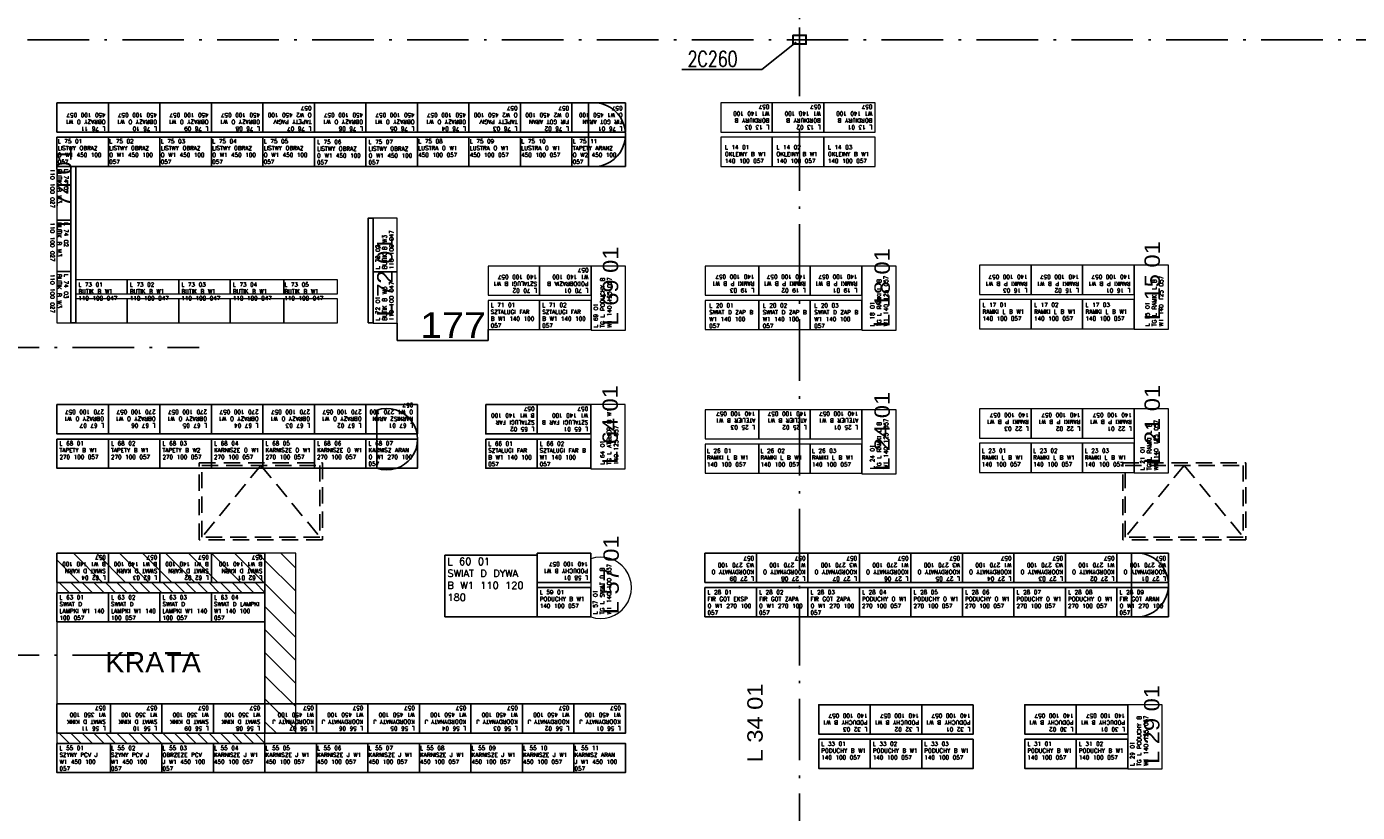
# Model space of a CAD drawing. Extents: x 153948 to 285449, y -89387 to -60195.
# Tile 15 of 101: x 249014 to 251608, y -81786 to -80254. Entities that reach past the tile are written whole.
import ezdxf

# ---------------------------------------------------------------- set-up
doc = ezdxf.new("R2010")
doc.units = 0
doc.header["$LTSCALE"] = 100
doc.header["$MEASUREMENT"] = 0
doc.header["$PDMODE"] = 1
doc.linetypes.add('ACAD_ISO10W100', pattern=[18.5, 12, -3, 0.5, -3])
doc.linetypes.add('HIDDEN2', pattern=[4.7625, 3.175, -1.5875])
doc.layers.get('0').update_dxf_attribs({"linetype": 'CONTINUOUS'})
doc.layers.get('DEFPOINTS').update_dxf_attribs({"linetype": 'CONTINUOUS'})
for name, color, linetype in [('1', 2, 'CONTINUOUS'), ('G 57 100 140', 2, 'CONTINUOUS'), ('K-STA', 2, 'CONTINUOUS'), ('krata', 7, 'CONTINUOUS'), ('mago', 7, 'CONTINUOUS'), ('OSIE', 8, 'ACAD_ISO10W100'), ('R140', 2, 'CONTINUOUS'), ('R350', 3, 'CONTINUOUS'), ('R450', 1, 'CONTINUOUS'), ('RAK 270', 5, 'CONTINUOUS'), ('RAK 450', 1, 'CONTINUOUS'), ('RS Minimasa VBA', 7, 'CONTINUOUS'), ('TEXT', 11, 'CONTINUOUS'), ('ŚWIETLIK', 2, 'CONTINUOUS')]:
    doc.layers.add(name, color=color, linetype=linetype)
doc.layers.add('RAK 140', color=2, linetype='CONTINUOUS', lineweight=9)
doc.layers.add('RS KRATA', color=4, linetype='CONTINUOUS', lineweight=9)
doc.layers.add('RAK_140', color=2, linetype='CONTINUOUS', true_color=0xffff00)
doc.styles.add('arial', font='arial.ttf', dxfattribs={"width": 1.1})
doc.styles.get("Standard").update_dxf_attribs({"font": 'txt.shx'})
doc.styles.add('TXT3', font='SIMPLEX.SHX', dxfattribs={"width": 0.75, "height": 40})
doc.dimstyles.new('srodek', dxfattribs={"dimscale": 100, "dimtxt": 0.5, "dimasz": 0.002, "dimexe": 0, "dimexo": 0, "dimgap": 0.05, "dimtad": 1, "dimjust": 2, "dimrnd": 0.5, "dimzin": 12, "dimtxsty": 'arial', "dimblk": 'ARCHTICK', "dimcen": 0.002, "dimclrt": 7, "dimazin": 0, "dimtfac": 1, "dimtix": 1, "dimtofl": 0, "dimtmove": 2, "dimatfit": 3, "dimldrblk": 'DOT', "dimfxl": 1, "dimtolj": 1, "dimtzin": 0, "dimarcsym": 0})
pattern_1 = [(135, (211667.914, -114114.422), (-22.45064, -22.45064), [])]

# ---------------------------------------------------------------- blocks, each defined once
blk = doc.blocks.new('SC260X2')
at = {"layer": '1'}
for points in [[(-13, 9), (-13, 0), (-12.4, 0), (-12.1, 7, -0.401015), (-11.1, 7.9), (11.1, 7.9, -0.401015), (12.1, 7), (12.4, 0), (13, 0), (13, 9)], [(-13, -9), (-13, 0), (-12.4, 0), (-12.1, -7, 0.401015), (-11.1, -7.9), (11.1, -7.9, 0.401015), (12.1, -7), (12.4, 0), (13, 0), (13, -9)]]:
    blk.add_lwpolyline(points, format="xyb", close=True, dxfattribs=at)
blk = doc.blocks.new('_ARCHTICK')
at = {"color": 0, "linetype": 'ByBlock', "const_width": 0.15}
blk.add_lwpolyline([(-0.5, -0.5), (0.5, 0.5)], dxfattribs=at)
blk = doc.blocks.new('*D824')
at = {"color": 0, "lineweight": -2, "transparency": 16777216}
for p, q in [((249736.3, -80832.3), (249736.3, -80866.1)), ((249913.4, -80844.9), (249913.4, -80866.1)), ((249736.3, -80866.1), (249913.4, -80866.1))]:
    blk.add_line(p, q, dxfattribs=at)
at = {"layer": 'DEFPOINTS', "color": 0, "transparency": 16777216}
for p in [(249736.3, -80832.3), (249913.4, -80844.9), (249913.4, -80866.1)]:
    blk.add_point(p, dxfattribs=at)
at = {"color": 0, "lineweight": -2, "transparency": 16777216, "xscale": 0.2, "yscale": 0.2, "zscale": 0.2, "rotation": 180}
blk.add_blockref('_ARCHTICK', (249736.3, -80866.1), dxfattribs=at)
at = {"color": 0, "lineweight": -2, "transparency": 16777216, "xscale": 0.2, "yscale": 0.2, "zscale": 0.2}
blk.add_blockref('_ARCHTICK', (249913.4, -80866.1), dxfattribs=at)
at = {"color": 7, "transparency": 16777216, "insert": (249845, -80836), "char_height": 50, "attachment_point": 5, "style": 'arial'}
blk.add_mtext('\\A1;177', dxfattribs=at)
blk = doc.blocks.new('_Dot')
at = {"color": 0, "linetype": 'ByBlock', "lineweight": -2}
blk.add_line((-0.5, 0), (-1, 0), dxfattribs=at)
at = {"color": 0, "linetype": 'ByBlock', "const_width": 0.5}
blk.add_lwpolyline([(-0.25, 0, 1), (0.25, 0, 1)], format="xyb", close=True, dxfattribs=at)

msp = doc.modelspace()

# ---------------------------------------------------------------- hatches: boundary and pattern name
at = {"layer": 'RS KRATA'}
h = msp.add_hatch(dxfattribs=at)
h.set_pattern_fill('ANSI31', color=256, scale=10, angle=90, style=0)
h.set_pattern_definition(pattern_1)
h.paths.add_polyline_path([(249072.77, -81280.82), (249478.37, -81280.82), (249478.37, -81337.82), (249072.77, -81337.82)])
h = msp.add_hatch(dxfattribs=at)
h.set_pattern_fill('ANSI31', color=256, scale=10, angle=90, style=0)
h.set_pattern_definition(pattern_1)
h.paths.add_polyline_path([(249538.37, -81280.82), (249478.37, -81280.82), (249478.37, -81631.74), (249538.37, -81631.74)])
h = msp.add_hatch(dxfattribs=at)
h.set_pattern_fill('ANSI31', color=6, scale=5, angle=90, style=0)
h.set_pattern_definition([(135, (211129.481, -111033.699), (-11.22532, -11.22532), [])])
h.paths.add_polyline_path([(249072.77, -81357.82), (249478.37, -81357.82), (249478.37, -81337.82), (249072.77, -81337.82)])
h = msp.add_hatch(dxfattribs=at)
h.set_pattern_fill('ANSI31', color=6, scale=5, angle=90, style=0)
h.set_pattern_definition([(135, (211129.481, -111327.614), (-11.22532, -11.22532), [])])
h.paths.add_polyline_path([(249072.77, -81651.74), (249478.37, -81651.74), (249478.37, -81631.74), (249072.77, -81631.74)])

# ---------------------------------------------------------------- linework, layer by layer
at = {"layer": 'G 57 100 140', "extrusion": (0, -1.22465e-16, -1)}
for points in [[(-249099.77, -80831.94), (-249109.53, -80831.94), (-249109.53, -80526.74), (-249099.77, -80526.74)], [(-249679.53, -80831.94), (-249689.29, -80831.94), (-249689.29, -80627.54), (-249679.53, -80627.54)]]:
    msp.add_lwpolyline(points, close=True, dxfattribs=at)
at = {"layer": 'krata', "extrusion": (0, -1.22465e-16, -1)}
msp.add_line((249136.77, -81631.74), (249078.58, -81631.74), dxfattribs=at)
at = {"layer": 'OSIE', "ltscale": 0.1}
for p, q in [((250520.4, -86679.55), (250520.4, -73374.65)), ((247720.4, -80279.55), (263229.19, -80279.55)), ((248363.17, -80879.55), (249349.98, -80879.55)), ((248363.17, -81479.55), (249349.98, -81479.55))]:
    msp.add_line(p, q, dxfattribs=at)
at = {"layer": 'OSIE', "ltscale": 0.5}
msp.add_line((250520.4, -80292.33), (250520.4, -80255.71), dxfattribs=at)
msp.add_line((250520.4, -80292.33), (250520.4, -80255.71), dxfattribs=at)
at = {"layer": 'R140', "extrusion": (0, -1.22465e-16, -1)}
for points in [[(-249908.65, -80991.14), (-250009.05, -80991.14), (-250009.05, -81048.14), (-249908.65, -81048.14)], [(-250009.05, -80991.14), (-250113.45, -80991.14), (-250113.45, -81048.14), (-250009.05, -81048.14)], [(-249908.65, -81058.14), (-250009.05, -81058.14), (-250009.05, -81115.14), (-249908.65, -81115.14)], [(-250009.05, -81058.14), (-250113.45, -81058.14), (-250113.45, -81115.14), (-250009.05, -81115.14)], [(-249072.77, -81280.82), (-249173.17, -81280.82), (-249173.17, -81337.82), (-249072.77, -81337.82)], [(-249173.17, -81280.82), (-249273.57, -81280.82), (-249273.57, -81337.82), (-249173.17, -81337.82)], [(-249273.57, -81280.82), (-249373.97, -81280.82), (-249373.97, -81337.82), (-249273.57, -81337.82)], [(-249373.97, -81280.82), (-249478.37, -81280.82), (-249478.37, -81337.82), (-249373.97, -81337.82)], [(-249829.05, -81284.82), (-250009.05, -81284.82), (-250009.05, -81404.82), (-249829.05, -81404.82)], [(-250009.05, -81280.82), (-250113.45, -81280.82), (-250113.45, -81337.82), (-250009.05, -81337.82)], [(-250009.05, -81347.82), (-250113.45, -81347.82), (-250113.45, -81404.82), (-250009.05, -81404.82)], [(-249072.77, -81357.82), (-249173.17, -81357.82), (-249173.17, -81414.82), (-249072.77, -81414.82)], [(-249173.17, -81357.82), (-249273.57, -81357.82), (-249273.57, -81414.82), (-249173.17, -81414.82)], [(-249273.57, -81357.82), (-249373.97, -81357.82), (-249373.97, -81414.82), (-249273.57, -81414.82)], [(-249373.97, -81357.82), (-249478.37, -81357.82), (-249478.37, -81414.82), (-249373.97, -81414.82)]]:
    msp.add_lwpolyline(points, close=True, dxfattribs=at)
at = {"layer": 'R350', "extrusion": (0, -1.22465e-16, -1)}
for points in [[(-249072.77, -81574.74), (-249177.17, -81574.74), (-249177.17, -81631.74), (-249072.77, -81631.74)], [(-249177.17, -81574.74), (-249277.57, -81574.74), (-249277.57, -81631.74), (-249177.17, -81631.74)], [(-249277.57, -81574.74), (-249377.97, -81574.74), (-249377.97, -81631.74), (-249277.57, -81631.74)], [(-249377.97, -81574.74), (-249478.37, -81574.74), (-249478.37, -81631.74), (-249377.97, -81631.74)]]:
    msp.add_lwpolyline(points, close=True, dxfattribs=at)
at = {"layer": 'R450', "extrusion": (0, -1.22465e-16, -1)}
for points in [[(-249072.77, -80402.74), (-249173.17, -80402.74), (-249173.17, -80459.74), (-249072.77, -80459.74)], [(-249173.17, -80402.74), (-249273.57, -80402.74), (-249273.57, -80459.74), (-249173.17, -80459.74)], [(-249273.57, -80402.74), (-249373.97, -80402.74), (-249373.97, -80459.74), (-249273.57, -80459.74)], [(-249373.97, -80402.74), (-249474.37, -80402.74), (-249474.37, -80459.74), (-249373.97, -80459.74)], [(-249474.37, -80402.74), (-249574.77, -80402.74), (-249574.77, -80459.74), (-249474.37, -80459.74)], [(-249574.77, -80402.74), (-249675.17, -80402.74), (-249675.17, -80459.74), (-249574.77, -80459.74)], [(-249675.17, -80402.74), (-249775.57, -80402.74), (-249775.57, -80459.74), (-249675.17, -80459.74)], [(-249775.57, -80402.74), (-249875.97, -80402.74), (-249875.97, -80459.74), (-249775.57, -80459.74)], [(-249875.97, -80402.74), (-249976.37, -80402.74), (-249976.37, -80459.74), (-249875.97, -80459.74)], [(-249976.37, -80402.74), (-250076.77, -80402.74), (-250076.77, -80459.74), (-249976.37, -80459.74)], [(-250076.77, -80402.74), (-250181.17, -80402.74), (-250181.17, -80459.74), (-250076.77, -80459.74)], [(-249072.77, -80469.74), (-249173.17, -80469.74), (-249173.17, -80526.74), (-249072.77, -80526.74)], [(-249173.17, -80469.74), (-249273.57, -80469.74), (-249273.57, -80526.74), (-249173.17, -80526.74)], [(-249273.57, -80469.74), (-249373.97, -80469.74), (-249373.97, -80526.74), (-249273.57, -80526.74)], [(-249373.97, -80469.74), (-249474.37, -80469.74), (-249474.37, -80526.74), (-249373.97, -80526.74)], [(-249474.37, -80469.74), (-249574.77, -80469.74), (-249574.77, -80526.74), (-249474.37, -80526.74)], [(-249574.77, -80469.74), (-249675.17, -80469.74), (-249675.17, -80526.74), (-249574.77, -80526.74)], [(-249675.17, -80469.74), (-249775.57, -80469.74), (-249775.57, -80526.74), (-249675.17, -80526.74)], [(-249775.57, -80469.74), (-249875.97, -80469.74), (-249875.97, -80526.74), (-249775.57, -80526.74)], [(-249875.97, -80469.74), (-249976.37, -80469.74), (-249976.37, -80526.74), (-249875.97, -80526.74)], [(-249976.37, -80469.74), (-250076.77, -80469.74), (-250076.77, -80526.74), (-249976.37, -80526.74)], [(-250076.77, -80469.74), (-250181.17, -80469.74), (-250181.17, -80526.74), (-250076.77, -80526.74)], [(-249478.37, -81574.74), (-249578.77, -81574.74), (-249578.77, -81631.74), (-249478.37, -81631.74)], [(-249578.77, -81574.74), (-249679.17, -81574.74), (-249679.17, -81631.74), (-249578.77, -81631.74)], [(-249679.17, -81574.74), (-249779.57, -81574.74), (-249779.57, -81631.74), (-249679.17, -81631.74)], [(-249779.57, -81574.74), (-249879.97, -81574.74), (-249879.97, -81631.74), (-249779.57, -81631.74)], [(-249879.97, -81574.74), (-249980.37, -81574.74), (-249980.37, -81631.74), (-249879.97, -81631.74)], [(-249980.37, -81574.74), (-250080.77, -81574.74), (-250080.77, -81631.74), (-249980.37, -81631.74)], [(-250080.77, -81574.74), (-250181.17, -81574.74), (-250181.17, -81631.74), (-250080.77, -81631.74)], [(-249072.77, -81651.74), (-249177.17, -81651.74), (-249177.17, -81708.74), (-249072.77, -81708.74)], [(-249177.17, -81651.74), (-249277.57, -81651.74), (-249277.57, -81708.74), (-249177.17, -81708.74)], [(-249277.57, -81651.74), (-249377.97, -81651.74), (-249377.97, -81708.74), (-249277.57, -81708.74)], [(-249377.97, -81651.74), (-249478.37, -81651.74), (-249478.37, -81708.74), (-249377.97, -81708.74)], [(-249478.37, -81651.74), (-249578.77, -81651.74), (-249578.77, -81708.74), (-249478.37, -81708.74)], [(-249578.77, -81651.74), (-249679.17, -81651.74), (-249679.17, -81708.74), (-249578.77, -81708.74)], [(-249679.17, -81651.74), (-249779.57, -81651.74), (-249779.57, -81708.74), (-249679.17, -81708.74)], [(-249779.57, -81651.74), (-249879.97, -81651.74), (-249879.97, -81708.74), (-249779.57, -81708.74)], [(-249879.97, -81651.74), (-249980.37, -81651.74), (-249980.37, -81708.74), (-249879.97, -81708.74)], [(-249980.37, -81651.74), (-250080.77, -81651.74), (-250080.77, -81708.74), (-249980.37, -81708.74)], [(-250080.77, -81651.74), (-250181.17, -81651.74), (-250181.17, -81708.74), (-250080.77, -81708.74)]]:
    msp.add_lwpolyline(points, close=True, dxfattribs=at)
at = {"layer": 'RAK 140', "extrusion": (0, -1.22465e-16, -1)}
for points in [[(-250467.37, -80402.74), (-250366.97, -80402.74), (-250366.97, -80459.74), (-250467.37, -80459.74)], [(-250567.77, -80402.74), (-250467.37, -80402.74), (-250467.37, -80459.74), (-250567.77, -80459.74)], [(-250668.17, -80402.74), (-250567.77, -80402.74), (-250567.77, -80459.74), (-250668.17, -80459.74)], [(-250467.37, -80469.74), (-250366.97, -80469.74), (-250366.97, -80526.74), (-250467.37, -80526.74)], [(-250567.77, -80469.74), (-250467.37, -80469.74), (-250467.37, -80526.74), (-250567.77, -80526.74)], [(-250668.17, -80469.74), (-250567.77, -80469.74), (-250567.77, -80526.74), (-250668.17, -80526.74)], [(-249099.77, -80631.14), (-249099.77, -80526.74), (-249072.77, -80526.74), (-249072.77, -80631.14)], [(-249736.29, -80731.94), (-249736.29, -80627.54), (-249689.29, -80627.54), (-249689.29, -80731.94)], [(-249099.77, -80731.54), (-249099.77, -80631.14), (-249072.77, -80631.14), (-249072.77, -80731.54)], [(-250013.77, -80720.92), (-249913.37, -80720.92), (-249913.37, -80777.92), (-250013.77, -80777.92)], [(-250114.17, -80720.92), (-250013.77, -80720.92), (-250013.77, -80777.92), (-250114.17, -80777.92)], [(-250181.17, -80845.92), (-250181.17, -80720.92), (-250114.17, -80720.92), (-250114.17, -80845.92)], [(-250440.97, -80720.92), (-250336.57, -80720.92), (-250336.57, -80777.92), (-250440.97, -80777.92)], [(-250541.37, -80720.92), (-250440.97, -80720.92), (-250440.97, -80777.92), (-250541.37, -80777.92)], [(-250641.77, -80720.92), (-250541.37, -80720.92), (-250541.37, -80777.92), (-250641.77, -80777.92)], [(-250708.77, -80845.92), (-250708.77, -80720.92), (-250641.77, -80720.92), (-250641.77, -80845.92)], [(-250971.8, -80719.22), (-250871.4, -80719.22), (-250871.4, -80776.22), (-250971.8, -80776.22)], [(-251072.2, -80719.22), (-250971.8, -80719.22), (-250971.8, -80776.22), (-251072.2, -80776.22)], [(-251172.6, -80719.22), (-251072.2, -80719.22), (-251072.2, -80776.22), (-251172.6, -80776.22)], [(-251239.6, -80844.22), (-251239.6, -80719.22), (-251172.6, -80719.22), (-251172.6, -80844.22)], [(-249099.77, -80831.94), (-249099.77, -80731.54), (-249072.77, -80731.54), (-249072.77, -80831.94)], [(-249209.93, -80747.94), (-249109.53, -80747.94), (-249109.53, -80774.94), (-249209.93, -80774.94)], [(-249310.33, -80747.94), (-249209.93, -80747.94), (-249209.93, -80774.94), (-249310.33, -80774.94)], [(-249410.73, -80747.94), (-249310.33, -80747.94), (-249310.33, -80774.94), (-249410.73, -80774.94)], [(-249515.13, -80747.94), (-249410.73, -80747.94), (-249410.73, -80774.94), (-249515.13, -80774.94)], [(-249619.53, -80747.94), (-249515.13, -80747.94), (-249515.13, -80774.94), (-249619.53, -80774.94)], [(-249736.29, -80832.34), (-249736.29, -80731.94), (-249689.29, -80731.94), (-249689.29, -80832.34)], [(-249209.93, -80784.94), (-249109.53, -80784.94), (-249109.53, -80831.94), (-249209.93, -80831.94)], [(-249310.33, -80784.94), (-249209.93, -80784.94), (-249209.93, -80831.94), (-249310.33, -80831.94)], [(-249410.73, -80784.94), (-249310.33, -80784.94), (-249310.33, -80831.94), (-249410.73, -80831.94)], [(-249515.13, -80784.94), (-249410.73, -80784.94), (-249410.73, -80831.94), (-249515.13, -80831.94)], [(-249619.53, -80784.94), (-249515.13, -80784.94), (-249515.13, -80831.94), (-249619.53, -80831.94)], [(-250013.77, -80787.92), (-249913.37, -80787.92), (-249913.37, -80844.92), (-250013.77, -80844.92)], [(-250114.17, -80787.92), (-250013.77, -80787.92), (-250013.77, -80844.92), (-250114.17, -80844.92)], [(-250440.97, -80787.92), (-250336.57, -80787.92), (-250336.57, -80844.92), (-250440.97, -80844.92)], [(-250541.37, -80787.92), (-250440.97, -80787.92), (-250440.97, -80844.92), (-250541.37, -80844.92)], [(-250641.77, -80787.92), (-250541.37, -80787.92), (-250541.37, -80844.92), (-250641.77, -80844.92)], [(-250971.8, -80786.22), (-250871.4, -80786.22), (-250871.4, -80843.22), (-250971.8, -80843.22)], [(-251072.2, -80786.22), (-250971.8, -80786.22), (-250971.8, -80843.22), (-251072.2, -80843.22)], [(-251172.6, -80786.22), (-251072.2, -80786.22), (-251072.2, -80843.22), (-251172.6, -80843.22)], [(-250180.45, -81116.14), (-250180.45, -80991.14), (-250113.45, -80991.14), (-250113.45, -81116.14)], [(-250440.97, -81001.03), (-250336.57, -81001.03), (-250336.57, -81058.03), (-250440.97, -81058.03)], [(-250541.37, -81001.03), (-250440.97, -81001.03), (-250440.97, -81058.03), (-250541.37, -81058.03)], [(-250641.77, -81001.03), (-250541.37, -81001.03), (-250541.37, -81058.03), (-250641.77, -81058.03)], [(-250708.77, -81126.03), (-250708.77, -81001.03), (-250641.77, -81001.03), (-250641.77, -81126.03)], [(-250971.8, -80999.32), (-250871.4, -80999.32), (-250871.4, -81056.32), (-250971.8, -81056.32)], [(-251072.2, -80999.32), (-250971.8, -80999.32), (-250971.8, -81056.32), (-251072.2, -81056.32)], [(-251172.6, -80999.32), (-251072.2, -80999.32), (-251072.2, -81056.32), (-251172.6, -81056.32)], [(-251239.6, -81124.32), (-251239.6, -80999.32), (-251172.6, -80999.32), (-251172.6, -81124.32)], [(-250440.97, -81068.03), (-250336.57, -81068.03), (-250336.57, -81125.03), (-250440.97, -81125.03)], [(-250541.37, -81068.03), (-250440.97, -81068.03), (-250440.97, -81125.03), (-250541.37, -81125.03)], [(-250641.77, -81068.03), (-250541.37, -81068.03), (-250541.37, -81125.03), (-250641.77, -81125.03)], [(-250971.8, -81066.32), (-250871.4, -81066.32), (-250871.4, -81123.32), (-250971.8, -81123.32)], [(-251072.2, -81066.32), (-250971.8, -81066.32), (-250971.8, -81123.32), (-251072.2, -81123.32)], [(-251172.6, -81066.32), (-251072.2, -81066.32), (-251072.2, -81123.32), (-251172.6, -81123.32)], [(-251227.24, -81701.43), (-251227.24, -81576.43), (-251160.24, -81576.43), (-251160.24, -81701.43)]]:
    msp.add_lwpolyline(points, close=True, dxfattribs=at)
msp.add_lwpolyline([(-250113.45, -81358.63), (-250113.45, -81404.82, -1.4023538), (-250113.45, -81291.63), (-250113.45, -81348.63)], format="xyb", close=True, dxfattribs=at)
at = {"layer": 'RAK 270', "extrusion": (0, -1.22465e-16, -1)}
for points in [[(-249072.77, -80991.14), (-249173.17, -80991.14), (-249173.17, -81048.14), (-249072.77, -81048.14)], [(-249173.17, -80991.14), (-249273.57, -80991.14), (-249273.57, -81048.14), (-249173.17, -81048.14)], [(-249273.57, -80991.14), (-249373.97, -80991.14), (-249373.97, -81048.14), (-249273.57, -81048.14)], [(-249373.97, -80991.14), (-249474.37, -80991.14), (-249474.37, -81048.14), (-249373.97, -81048.14)], [(-249474.37, -80991.14), (-249574.77, -80991.14), (-249574.77, -81048.14), (-249474.37, -81048.14)], [(-249574.77, -80991.14), (-249675.17, -80991.14), (-249675.17, -81048.14), (-249574.77, -81048.14)], [(-249675.17, -80991.14), (-249775.57, -80991.14), (-249775.57, -81048.14), (-249675.17, -81048.14)], [(-249072.77, -81058.14), (-249173.17, -81058.14), (-249173.17, -81115.14), (-249072.77, -81115.14)], [(-249173.17, -81058.14), (-249273.57, -81058.14), (-249273.57, -81115.14), (-249173.17, -81115.14)], [(-249273.57, -81058.14), (-249373.97, -81058.14), (-249373.97, -81115.14), (-249273.57, -81115.14)], [(-249373.97, -81058.14), (-249474.37, -81058.14), (-249474.37, -81115.14), (-249373.97, -81115.14)], [(-249474.37, -81058.14), (-249574.77, -81058.14), (-249574.77, -81115.14), (-249474.37, -81115.14)], [(-249574.77, -81058.14), (-249675.17, -81058.14), (-249675.17, -81115.14), (-249574.77, -81115.14)], [(-249675.17, -81058.14), (-249775.57, -81058.14), (-249775.57, -81115.14), (-249675.17, -81115.14)], [(-250436.4, -81280.82), (-250336, -81280.82), (-250336, -81337.82), (-250436.4, -81337.82)], [(-250536.8, -81280.82), (-250436.4, -81280.82), (-250436.4, -81337.82), (-250536.8, -81337.82)], [(-250637.2, -81280.82), (-250536.8, -81280.82), (-250536.8, -81337.82), (-250637.2, -81337.82)], [(-250737.6, -81280.82), (-250637.2, -81280.82), (-250637.2, -81337.82), (-250737.6, -81337.82)], [(-250838, -81280.82), (-250737.6, -81280.82), (-250737.6, -81337.82), (-250838, -81337.82)], [(-250938.4, -81280.82), (-250838, -81280.82), (-250838, -81337.82), (-250938.4, -81337.82)], [(-251038.8, -81280.82), (-250938.4, -81280.82), (-250938.4, -81337.82), (-251038.8, -81337.82)], [(-251139.2, -81280.82), (-251038.8, -81280.82), (-251038.8, -81337.82), (-251139.2, -81337.82)], [(-251239.6, -81280.82), (-251139.2, -81280.82), (-251139.2, -81337.82), (-251239.6, -81337.82)], [(-250436.4, -81347.82), (-250336, -81347.82), (-250336, -81404.82), (-250436.4, -81404.82)], [(-250536.8, -81347.82), (-250436.4, -81347.82), (-250436.4, -81404.82), (-250536.8, -81404.82)], [(-250637.2, -81347.82), (-250536.8, -81347.82), (-250536.8, -81404.82), (-250637.2, -81404.82)], [(-250737.6, -81347.82), (-250637.2, -81347.82), (-250637.2, -81404.82), (-250737.6, -81404.82)], [(-250838, -81347.82), (-250737.6, -81347.82), (-250737.6, -81404.82), (-250838, -81404.82)], [(-250938.4, -81347.82), (-250838, -81347.82), (-250838, -81404.82), (-250938.4, -81404.82)], [(-251038.8, -81347.82), (-250938.4, -81347.82), (-250938.4, -81404.82), (-251038.8, -81404.82)], [(-251139.2, -81347.82), (-251038.8, -81347.82), (-251038.8, -81404.82), (-251139.2, -81404.82)], [(-251239.6, -81347.82), (-251139.2, -81347.82), (-251139.2, -81404.82), (-251239.6, -81404.82)]]:
    msp.add_lwpolyline(points, close=True, dxfattribs=at)
for points in [[(-249696.42, -81068.95), (-249696.42, -81115.14, -1.4023538), (-249696.42, -81001.95), (-249696.42, -81058.95)], [(-251167.54, -81348.23), (-251167.54, -81404.42, -1.1699598), (-251167.54, -81281.23), (-251167.54, -81338.23)]]:
    msp.add_lwpolyline(points, format="xyb", close=True, dxfattribs=at)
at = {"layer": 'RAK 450', "extrusion": (0, -1.22465e-16, -1)}
msp.add_lwpolyline([(-250109.11, -80470.14), (-250109.11, -80526.33, -1.1699598), (-250109.11, -80403.14), (-250109.11, -80460.14)], format="xyb", close=True, dxfattribs=at)
at = {"layer": 'RAK_140', "extrusion": (0, -1.22465e-16, -1)}
for points in [[(-250658.24, -81576.43), (-250557.84, -81576.43), (-250557.84, -81633.43), (-250658.24, -81633.43)], [(-250758.64, -81576.43), (-250658.24, -81576.43), (-250658.24, -81633.43), (-250758.64, -81633.43)], [(-250859.04, -81576.43), (-250758.64, -81576.43), (-250758.64, -81633.43), (-250859.04, -81633.43)], [(-251059.84, -81576.43), (-250959.44, -81576.43), (-250959.44, -81633.43), (-251059.84, -81633.43)], [(-251160.24, -81576.43), (-251059.84, -81576.43), (-251059.84, -81633.43), (-251160.24, -81633.43)], [(-250658.24, -81643.43), (-250557.84, -81643.43), (-250557.84, -81700.43), (-250658.24, -81700.43)], [(-250758.64, -81643.43), (-250658.24, -81643.43), (-250658.24, -81700.43), (-250758.64, -81700.43)], [(-250859.04, -81643.43), (-250758.64, -81643.43), (-250758.64, -81700.43), (-250859.04, -81700.43)], [(-251059.84, -81643.43), (-250959.44, -81643.43), (-250959.44, -81700.43), (-251059.84, -81700.43)], [(-251160.24, -81643.43), (-251059.84, -81643.43), (-251059.84, -81700.43), (-251160.24, -81700.43)]]:
    msp.add_lwpolyline(points, close=True, dxfattribs=at)
at = {"layer": 'RS KRATA'}
for points in [[(249072.77, -81280.82), (249478.37, -81280.82), (249478.37, -81337.82), (249072.77, -81337.82)], [(249538.37, -81280.82), (249478.37, -81280.82), (249478.37, -81631.74), (249538.37, -81631.74)], [(249072.77, -81651.74), (249478.37, -81651.74), (249478.37, -81337.82), (249072.77, -81337.82)]]:
    msp.add_lwpolyline(points, close=True, dxfattribs=at)
at = {"layer": 'RS KRATA', "color": 6}
for points in [[(249072.77, -81357.82), (249478.37, -81357.82), (249478.37, -81337.82), (249072.77, -81337.82)], [(249072.77, -81651.74), (249478.37, -81651.74), (249478.37, -81631.74), (249072.77, -81631.74)]]:
    msp.add_lwpolyline(points, close=True, dxfattribs=at)
at = {"layer": 'TEXT'}
for p, q in [((250446.99, -80337.53), (250513.86, -80284.05)), ((250290.8, -80337.53), (250446.99, -80337.53))]:
    msp.add_line(p, q, dxfattribs=at)
at = {"layer": 'ŚWIETLIK', "linetype": 'HIDDEN2', "ltscale": 0.1}
for p, q in [((249470.4, -81109.55), (249355.4, -81249.55)), ((249470.4, -81109.55), (249585.4, -81249.55)), ((251270.4, -81109.55), (251155.4, -81249.55)), ((251270.4, -81109.55), (251385.4, -81249.55))]:
    msp.add_line(p, q, dxfattribs=at)
for points in [[(249350.4, -81104.55), (249590.4, -81104.55), (249590.4, -81254.55), (249350.4, -81254.55)], [(249355.4, -81109.55), (249585.4, -81109.55), (249585.4, -81249.55), (249355.4, -81249.55)], [(251150.4, -81104.55), (251390.4, -81104.55), (251390.4, -81254.55), (251150.4, -81254.55)], [(251155.4, -81109.55), (251385.4, -81109.55), (251385.4, -81249.55), (251155.4, -81249.55)]]:
    msp.add_lwpolyline(points, close=True, dxfattribs=at)

# ---------------------------------------------------------------- block references
at = {"layer": 'K-STA', "ltscale": 0.5}
msp.add_blockref('SC260X2', (250520.4, -80279.55), dxfattribs=at)

# ---------------------------------------------------------------- texts
at = {"layer": 'mago', "char_height": 30, "width": 672.04, "attachment_point": 1, "rotation": 90, "style": 'arial'}
for s, insert in [('L 74 01', (249071.51, -80644.91, 40)), ('L 72 01', (249697.04, -80819.25, 40)), ('L 15 01', (251192.94, -80826.35, 40)), ('L 69 01', (250136.96, -80836.75, 40)), ('L 18 01', (250666.43, -80840.02, 40)), ('L 64 01', (250136.23, -81106.97, 40)), ('L 21 01', (251192.94, -81106.46, 40)), ('L 24 01', (250666.43, -81120.13, 40)), ('L 57 01', (250138.1, -81399.92, 40)), ('L 34 01', (250418.62, -81688.74, 40)), ('L 29 01', (251191.95, -81691.71, 40))]:
    msp.add_mtext(s, dxfattribs=dict(at, insert=insert))
at = {"layer": 'mago', "insert": (249167.23, -81473.42), "char_height": 40, "width": 788.1588, "attachment_point": 1}
msp.add_mtext('{\\fArial|b0|i0|c238|p34;\\C0;KRATA}', dxfattribs=at)
at = {"layer": 'RS Minimasa VBA', "char_height": 8, "attachment_point": 1}
for s, insert, width, rotation in [('L 13 03^M^JBORDIURY B W1 140 100 057', (250461.64, -80454.46), 95.4, 180), ('L 13 02^M^JBORDIURY B W1 140 100 057', (250562.04, -80454.46), 95.4, 180), ('L 13 01^M^JBORDIURY B W1 140 100 057', (250662.44, -80454.46), 95.4, 180), ('L 76 11^M^JOBRAZY O W1 450 100 057', (249167.64, -80457.23), 95.4, 180), ('L 76 10^M^JOBRAZY O W1 450 100 057', (249268.04, -80457.23), 95.4, 180), ('L 76 09^M^JOBRAZY O W1 450 100 057', (249368.44, -80457.23), 95.4, 180), ('L 76 08^M^JOBRAZY O W1 450 100 057', (249468.84, -80457.23), 95.4, 180), ('L 76 07^M^JTAPETY PAGIV O W2 450 100 057', (249569.24, -80457.23), 95.4, 180), ('L 76 06^M^JOBRAZY O W1 450 100 057', (249669.64, -80457.23), 95.4, 180), ('L 76 05^M^JOBRAZY O W1 450 100 057', (249770.04, -80457.23), 95.4, 180), ('L 76 04^M^JOBRAZY O W1 450 100 057', (249870.44, -80457.23), 95.4, 180), ('L 76 03^M^JTAPETY PAGIV O W2 450 100 057', (249970.84, -80457.23), 95.4, 180), ('L 76 02^M^JFIR GOT ARAN O W2 450 100 057', (250071.24, -80457.23), 95.4, 180), ('L 76 01^M^JFIR GOT ARAN O W1 450 100 057', (250175.64, -80457.23), 99.4, 180), ('L 74 01^M^JBUTIK B W3 110 100 027', (249094.77, -80531.74), 99.4, 270), ('L 74 02^M^JBUTIK B W3 110 100 027', (249094.77, -80636.14), 95.4, 270), ('L 72 02^M^JBUTIK B W3 110 100 047', (249694.29, -80726.94), 99.4, 90), ('L 18 01^M^JTG L RAMKI L B W1 140 125 057', (250658.32, -80837.98), 120, 90), ('L 15 01^M^JTG L RAMKI L B W1 140 125 057', (251194.7, -80838.29), 120, 90), ('L 74 03^M^JBUTIK B W3 110 100 027', (249094.77, -80736.54), 95.4, 270), ('L 72 01^M^JBUTIK B W3 110 100 047', (249694.29, -80827.34), 95.4, 90), ('L 70 02^M^JSZTALUGI B W1 140 100 057', (250008.77, -80772.92), 95.4, 180), ('L 70 01^M^JPODOBRAZIA B W1 140 100 057', (250109.17, -80772.92), 95.4, 180), ('L 69 01^M^JTG L PODUCHY B W1 140 125 057', (250119.17, -80840.92), 120, 90), ('L 19 03^M^JRAMKI P B W1 140 100 057', (250432.55, -80772.55), 99.4, 180), ('L 19 02^M^JRAMKI P B W1 140 100 057', (250532.95, -80772.55), 95.4, 180), ('L 19 01^M^JRAMKI P B W1 140 100 057', (250633.35, -80772.55), 95.4, 180), ('L 16 03^M^JRAMKI P B W1 140 100 057', (250965.08, -80772.73), 95.4, 180), ('L 16 02^M^JRAMKI P B W1 140 100 057', (251065.48, -80772.73), 95.4, 180), ('L 16 01^M^JRAMKI P B W1 140 100 057', (251165.88, -80772.73), 95.4, 180), ('L 67 07^M^JOBRAZY O W1 270 100 057', (249164.88, -81036.11), 95.4, 180), ('L 67 06^M^JOBRAZY O W1 270 100 057', (249265.28, -81036.11), 95.4, 180), ('L 67 05^M^JOBRAZY O W1 270 100 057', (249365.68, -81036.11), 95.4, 180), ('L 67 04^M^JOBRAZY O W1 270 100 057', (249466.08, -81036.11), 95.4, 180), ('L 67 03^M^JOBRAZY O W1 270 100 057', (249566.48, -81036.11), 95.4, 180), ('L 67 02^M^JOBRAZY O W1 270 100 057', (249666.88, -81036.11), 95.4, 180), ('L 67 01^M^JKARNISZ ARAN O W1 270 100 057', (249767.28, -81036.11), 95.4, 180), ('L 65 02^M^JSZTALUGI FAR B W1 140 100 057', (250004.05, -81043.14), 95.4, 180), ('L 65 01^M^JSZTALUGI FAR B W1 140 100 057', (250108.45, -81043.14), 99.4, 180), ('L 64 01^M^JTG L ATELIER B W1 140 125 057', (250132.13, -81108.14), 119, 90), ('L 25 03^M^JATELIER B W1 140 100 057', (250434.25, -81039.56), 99.4, 180), ('L 25 02^M^JATELIER B W1 140 100 057', (250534.65, -81039.56), 95.4, 180), ('L 25 01^M^JATELIER B W1 140 100 057', (250635.05, -81039.56), 95.4, 180), ('L 24 01^M^JTG L RAMKI L B W1 140 125 057', (250658.35, -81116.35), 120, 90), ('L 22 03^M^JRAMKI P B W1 140 100 057', (250967.65, -81042.12), 95.4, 180), ('L 22 02^M^JRAMKI P B W1 140 100 057', (251068.05, -81042.12), 95.4, 180), ('L 22 01^M^JRAMKI P B W1 140 100 057', (251168.45, -81042.12), 95.4, 180), ('L 21 01^M^JTG L RAMKI L B W1 140 125 057', (251184.97, -81119.17), 120, 90), ('L 62 04^M^JSWIAT D KARN B W1 140 100 057', (249168.17, -81332.82), 95.4, 180), ('L 62 03^M^JSWIAT D KARN B W1 140 100 057', (249268.57, -81332.82), 95.4, 180), ('L 62 02^M^JSWIAT D KARN B W1 140 100 057', (249368.97, -81332.82), 95.4, 180), ('L 62 01^M^JSWIAT D KARN B W1 140 100 057', (249473.37, -81332.82), 99.4, 180), ('L 58 01^M^JPODUCHY B W1 140 100 057', (250108.45, -81332.82), 99.4, 180), ('L 57 01^M^JTG L SWIAT D B W1 140 100 037', (250118.45, -81399.82), 119, 90), ('L 27 09^M^JKOORDYNATY O W3 270 100 057', (250431.85, -81334.78), 95.4, 180), ('L 27 08^M^JKOORDYNATY O W1 270 100 057', (250532.25, -81334.78), 95.4, 180), ('L 27 07^M^JKOORDYNATY O W3 270 100 057', (250632.65, -81334.78), 95.4, 180), ('L 27 06^M^JKOORDYNATY O W1 270 100 057', (250733.05, -81334.78), 95.4, 180), ('L 27 05^M^JKOORDYNATY O W3 270 100 057', (250833.45, -81334.78), 95.4, 180), ('L 27 04^M^JKOORDYNATY O W1 270 100 057', (250933.85, -81334.78), 95.4, 180), ('L 27 03^M^JKOORDYNATY O W3 270 100 057', (251034.25, -81334.78), 95.4, 180), ('L 27 02^M^JKOORDYNATY O W1 270 100 057', (251134.65, -81334.78), 95.4, 180), ('L 27 01^M^JKOORDYNATY O W2 270 100 057', (251235.05, -81334.78), 95.4, 180), ('L 56 11^M^JSWIAT D KINK W1 350 100 057', (249168.17, -81626.74), 95.4, 180), ('L 56 10^M^JSWIAT D KINK W1 350 100 057', (249268.57, -81626.74), 95.4, 180), ('L 56 09^M^JSWIAT D KINK W1 350 100 057', (249368.97, -81626.74), 95.4, 180), ('L 56 08^M^JSWIAT D KINK W1 350 100 057', (249469.37, -81626.74), 95.4, 180), ('L 56 07^M^JKOORDYNATY J W1 450 100 057', (249573.77, -81626.74), 95.4, 180), ('L 56 06^M^JKOORDYNATY J W1 450 100 057', (249670.17, -81626.74), 95.4, 180), ('L 56 05^M^JKOORDYNATY J W1 450 100 057', (249770.57, -81626.74), 95.4, 180), ('L 56 04^M^JKOORDYNATY J W1 450 100 057', (249870.97, -81626.74), 95.4, 180), ('L 56 03^M^JKOORDYNATY J W1 450 100 057', (249971.37, -81626.74), 95.4, 180), ('L 56 02^M^JKOORDYNATY J W1 450 100 057', (250071.77, -81626.74), 95.4, 180), ('L 56 01^M^JKOORDYNATY J W1 450 100 057', (250172.17, -81626.74), 95.4, 180), ('L 32 03^M^JPODUCHY B W1 140 100 057', (250653.24, -81628.43), 95.4, 180), ('L 32 02^M^JPODUCHY B W1 140 100 057', (250753.64, -81628.43), 95.4, 180), ('L 32 01^M^JPODUCHY B W1 140 100 057', (250854.04, -81628.43), 95.4, 180), ('L 30 02^M^JPODUCHY B W1 140 100 057', (251054.84, -81628.43), 95.4, 180), ('L 30 01^M^JPODUCHY B W1 140 100 057', (251155.24, -81628.43), 95.4, 180), ('L 29 01^M^JTG L PODUCHY B W1 140 125 057', (251165.24, -81695.43), 119, 90)]:
    msp.add_mtext(s, dxfattribs=dict(at, insert=insert, width=width, rotation=rotation))
at = {"layer": 'RS Minimasa VBA', "attachment_point": 1}
for s, insert, char_height, width in [('L 75 01^M^JLISTWY OBRAZ O W1 450 100 057', (249074.3, -80473.54), 8, 95.4), ('L 75 02^M^JLISTWY OBRAZ O W1 450 100 057', (249174.7, -80473.54), 8, 95.4), ('L 75 03^M^JLISTWY OBRAZ O W1 450 100 057', (249275.1, -80473.54), 8, 95.4), ('L 75 04^M^JLISTWY OBRAZ O W1 450 100 057', (249375.5, -80473.54), 8, 95.4), ('L 75 05^M^JLISTWY OBRAZ O W1 450 100 057', (249475.9, -80473.54), 8, 95.4), ('L 75 06^M^JLISTWY OBRAZ O W1 450 100 057', (249579.77, -80474.74), 8, 95.4), ('L 75 07^M^JLISTWY OBRAZ O W1 450 100 057', (249680.17, -80474.74), 8, 95.4), ('L 75 08^M^JLUSTRA O W1 450 100 057', (249777.1, -80473.54), 8, 95.4), ('L 75 09^M^JLUSTRA O W1 450 100 057', (249877.5, -80473.54), 8, 95.4), ('L 75 10^M^JLUSTRA O W1 450 100 057', (249977.9, -80473.54), 8, 95.4), ('L 75 11^M^JTAPETY ARANZ O W2 450 100 057', (250078.3, -80473.54), 8, 99.4), ('L 14 01^M^JOKLEINY B W1 140 100 057', (250374.87, -80485.26), 8, 95.4), ('L 14 02^M^JOKLEINY B W1 140 100 057', (250475.27, -80485.26), 8, 95.4), ('L 14 03^M^JOKLEINY B W1 140 100 057', (250575.67, -80485.26), 8, 95.4), ('L 73 01^M^JBUTIK B W1 110 100 047', (249114.53, -80752.94), 8, 95.4), ('L 73 02^M^JBUTIK B W1 110 100 047', (249214.93, -80752.94), 8, 95.4), ('L 73 03^M^JBUTIK B W1 110 100 047', (249315.33, -80752.94), 8, 95.4), ('L 73 04^M^JBUTIK B W1 110 100 047', (249415.73, -80752.94), 8, 95.4), ('L 73 05^M^JBUTIK B W1 110 100 047', (249516.13, -80752.94), 8, 99.4), ('L 71 01^M^JSZTALUGI FAR B W1 140 100 057', (249918.37, -80792.92), 8, 95.4), ('L 71 02^M^JSZTALUGI FAR B W1 140 100 057', (250018.77, -80792.92), 8, 95.4), ('L 20 01^M^JSWIAT D ZAP B W1 140 100 057', (250344.33, -80793.64), 8, 99.4), ('L 20 02^M^JSWIAT D ZAP B W1 140 100 057', (250448.73, -80793.64), 8, 95.4), ('L 20 03^M^JSWIAT D ZAP B W1 140 100 057', (250549.13, -80793.64), 8, 95.4), ('L 17 01^M^JRAMKI L B W1 140 100 057', (250877.13, -80792.46), 8, 95.4), ('L 17 02^M^JRAMKI L B W1 140 100 057', (250977.53, -80792.46), 8, 95.4), ('L 17 03^M^JRAMKI L B W1 140 100 057', (251077.93, -80792.46), 8, 95.4), ('L 68 01^M^JTAPETY B W1 270 100 057', (249077.77, -81062.57), 8, 95.4), ('L 68 02^M^JTAPETY B W1 270 100 057', (249178.17, -81062.57), 8, 95.4), ('L 68 03^M^JTAPETY B W2 270 100 057', (249278.57, -81062.57), 8, 95.4), ('L 68 04^M^JKARNISZE O W1 270 100 057', (249378.97, -81062.57), 8, 95.4), ('L 68 05^M^JKARNISZE O W1 270 100 057', (249479.37, -81062.57), 8, 95.4), ('L 68 06^M^JKARNISZE O W1 270 100 057', (249579.77, -81062.57), 8, 95.4), ('L 68 07^M^JKARNISZ ARAN O W1 270 100 057', (249680.17, -81062.57), 8, 95.4), ('L 66 01^M^JSZTALUGI FAR B W1 140 100 057', (249913.65, -81063.14), 8, 95.4), ('L 66 02^M^JSZTALUGI FAR B W1 140 100 057', (250014.05, -81063.14), 8, 99.4), ('L 26 01^M^JRAMKI L B W1 140 100 057', (250339.85, -81077.07), 8, 99.4), ('L 26 02^M^JRAMKI L B W1 140 100 057', (250444.25, -81077.07), 8, 95.4), ('L 26 03^M^JRAMKI L B W1 140 100 057', (250544.65, -81077.07), 8, 95.4), ('L 23 01^M^JRAMKI L B W1 140 100 057', (250875.42, -81076.87), 8, 95.4), ('L 23 02^M^JRAMKI L B W1 140 100 057', (250975.82, -81076.87), 8, 95.4), ('L 23 03^M^JRAMKI L B W1 140 100 057', (251076.22, -81076.87), 8, 95.4), ('L 60 01^M^JSWIAT D DYWA B W1 110 120 180', (249834.05, -81289.82), 14, 175), ('L 59 01^M^JPODUCHY B W1 140 100 057', (250014.05, -81352.82), 8, 99.4), ('L 28 01^M^JFIR GOT EKSP O W1 270 100 057', (250341, -81352.82), 8, 95.4), ('L 28 02^M^JFIR GOT ZAPA O W1 270 100 057', (250441.4, -81352.82), 8, 95.4), ('L 28 03^M^JFIR GOT ZAPA O W1 270 100 057', (250541.8, -81352.82), 8, 95.4), ('L 28 04^M^JPODUCHY O W1 270 100 057', (250642.2, -81352.82), 8, 95.4), ('L 28 05^M^JPODUCHY O W1 270 100 057', (250742.6, -81352.82), 8, 95.4), ('L 28 06^M^JPODUCHY O W1 270 100 057', (250843, -81352.82), 8, 95.4), ('L 28 07^M^JPODUCHY O W1 270 100 057', (250943.4, -81352.82), 8, 95.4), ('L 28 08^M^JPODUCHY O W1 270 100 057', (251043.8, -81352.82), 8, 95.4), ('L 28 09^M^JFIR GOT ARAN O W1 270 100 057', (251144.2, -81352.82), 8, 95.4), ('L 63 01^M^JSWIAT D LAMPKI W1 140 100 057', (249077.77, -81362.82), 8, 95.4), ('L 63 02^M^JSWIAT D LAMPKI W1 140 100 057', (249178.17, -81362.82), 8, 95.4), ('L 63 03^M^JSWIAT D LAMPKI W1 140 100 057', (249278.57, -81362.82), 8, 95.4), ('L 63 04^M^JSWIAT D LAMPKI W1 140 100 057', (249378.97, -81362.82), 8, 99.4), ('L 55 01^M^JSZYNY PCV J W1 450 100 057', (249077.77, -81656.74), 8, 95.4), ('L 55 02^M^JSZYNY PCV J W1 450 100 057', (249178.17, -81656.74), 8, 95.4), ('L 55 03^M^JOBRZEZE PCV J W1 450 100 057', (249278.57, -81656.74), 8, 95.4), ('L 55 04^M^JKARNISZE J W1 450 100 057', (249378.97, -81656.74), 8, 95.4), ('L 55 05^M^JKARNISZE J W1 450 100 057', (249479.37, -81656.74), 8, 95.4), ('L 55 06^M^JKARNISZE J W1 450 100 057', (249579.77, -81656.74), 8, 95.4), ('L 55 07^M^JKARNISZE J W1 450 100 057', (249680.17, -81656.74), 8, 95.4), ('L 55 08^M^JKARNISZE J W1 450 100 057', (249780.57, -81656.74), 8, 95.4), ('L 55 09^M^JKARNISZE J W1 450 100 057', (249880.97, -81656.74), 8, 95.4), ('L 55 10^M^JKARNISZE J W1 450 100 057', (249981.37, -81656.74), 8, 95.4), ('L 55 11^M^JKARNISZ ARAN J W1 450 100 057', (250081.77, -81656.74), 8, 95.4), ('L 33 01^M^JPODUCHY B W1 140 100 057', (250562.84, -81648.43), 8, 95.4), ('L 33 02^M^JPODUCHY B W1 140 100 057', (250663.24, -81648.43), 8, 95.4), ('L 33 03^M^JPODUCHY B W1 140 100 057', (250763.64, -81648.43), 8, 95.4), ('L 31 01^M^JPODUCHY B W1 140 100 057', (250964.44, -81648.43), 8, 95.4), ('L 31 02^M^JPODUCHY B W1 140 100 057', (251064.84, -81648.43), 8, 95.4)]:
    msp.add_mtext(s, dxfattribs=dict(at, insert=insert, char_height=char_height, width=width))
at = {"layer": 'TEXT', "style": 'TXT3', "width": 0.75}
msp.add_text('2C260', height=30, dxfattribs=at).set_placement((250302.25, -80332.06))

# ---------------------------------------------------------------- dimensions: what is measured, and where the dimension line sits
dim = msp.add_linear_dim(base=(249913.37, -80866.13), p1=(249736.29, -80832.34), p2=(249913.37, -80844.92), dimstyle='srodek', override={"dimdec": 0, "dimrnd": 0, "dimtdec": 0, "dimfxl": 24, "dimfxlon": 1})
dim.commit()
dim.dimension.update_dxf_attribs({"geometry": '*D824', "text_midpoint": (249845, -80836.03)})

doc.saveas('drawing.dxf')
